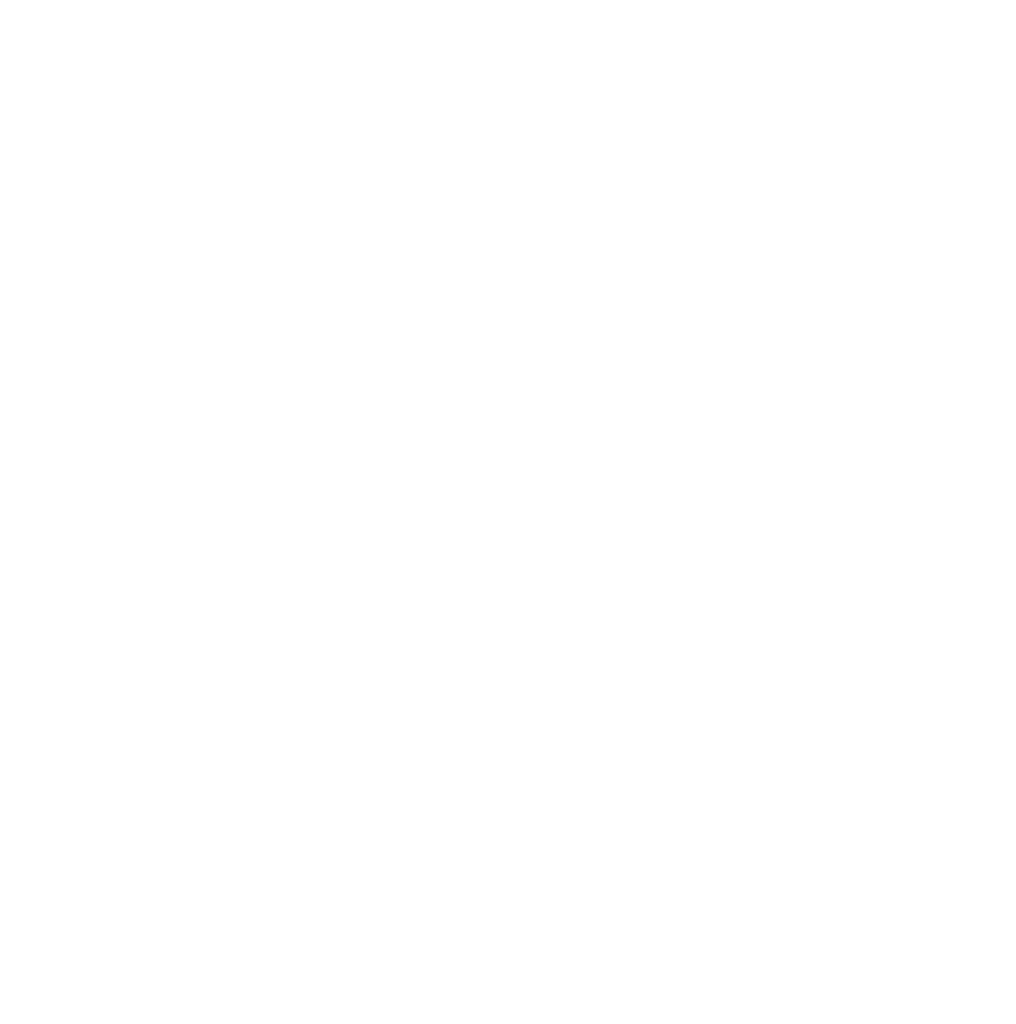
# Model space of a CAD drawing. Header units: millimetres. Extents: x -102560 to 77680, y 7163 to 33028.
# Tile 51 of 80: x -92145 to -81730, y 9599 to 20095. Entities that reach past the tile are written whole.
import ezdxf

# ---------------------------------------------------------------- set-up
doc = ezdxf.new("R2010")
doc.units = ezdxf.units.MM
doc.layers.add('RR_IWK_opisy', color=7, linetype='Continuous', lineweight=0)
doc.styles.add('RR', font='GARA.TTF', dxfattribs={"height": 200})

msp = doc.modelspace()

# ---------------------------------------------------------------- texts
at = {"layer": 'RR_IWK_opisy', "insert": (-102161, 30202), "char_height": 200, "width": 12404.74, "attachment_point": 1, "style": 'RR'}
msp.add_mtext('\\pi-500,l500,xqjt0,2;UWAGI:\\P1.^IBudynek zasilany będzie z projektowanego przyłącza wodociągowego - wg odrębnego opracowania;\\P2.^IGłówny zestaw wodomierzowy  zlokalizowany będzie w studni wodomierzowej;\\P3.^IIndywidualne zestawy wodomierzowe dla poszczególnych mieszkań instalowane będą w\\~szachtach instalacyjnych na korytarzach ogólnych;\\P4.^IInstalację rozdzielczą wody zimnej, ciepłej i cyrkulacji należy prowadzić pod stropem parteru oraz w\\~szachtach; \\P5.^IDoprowadzenie wody do poszczególnych mieszkań z szafek rodzielaczy prowadzić w\\~warstwach posadzkowych;\\P6.^IInstalację rozdzielczą prowadzoną pod stropem i w szachtach wykonać z rur stalowych zaciskowych;\\P7.^IInstalację prowwadzoną w posadzce wykonać z rur tworzywowych PERT;\\P8.^IPodejścia pod pojedyncze przybory wykonywać rurą %%c16x2,0;\\P9.^ICiepła woda przygotowywana będzie centralnie w zasobniku ciepłej wody zasilanym z\\~pompy ciepła;\\P10.^INależy wykonać instalację cyrkulacji;\\P11.^ICałość instalacji wodociągowej należy izolować termicznie;\\P12.^IWszystkie roboty należy wykonać zgodnie z Polskimi Normami, Warunkami Technicznymi Wykonania i Odbioru Robót oraz zgodnie ze sztuką budowlaną;\\P13.^IRysunki rozpatrywać łącznie z informacjami zawartymi w części opisowej oraz z\\~dokumentacją branżową;\\P14.^IUwagi i opisy zamieszczane w części rys. projektu stanowią integralną część niniejszego opracowania;\\P15.^IWszystkie wymiary, otwory i rzędne należy sprawdzić na budowie, a wszelkie odstępstwa należy korygować przy udziale projektanta i użytkownika, prace montażowe wykonywać zgodnie z obowiązującymi przepisami BHP, zarządzeniami oraz normami PN;\\P16.^IWszelkie wątpliwości i niejasności należy wyjaśnić z projektantem.', dxfattribs=at)

doc.saveas('drawing.dxf')
